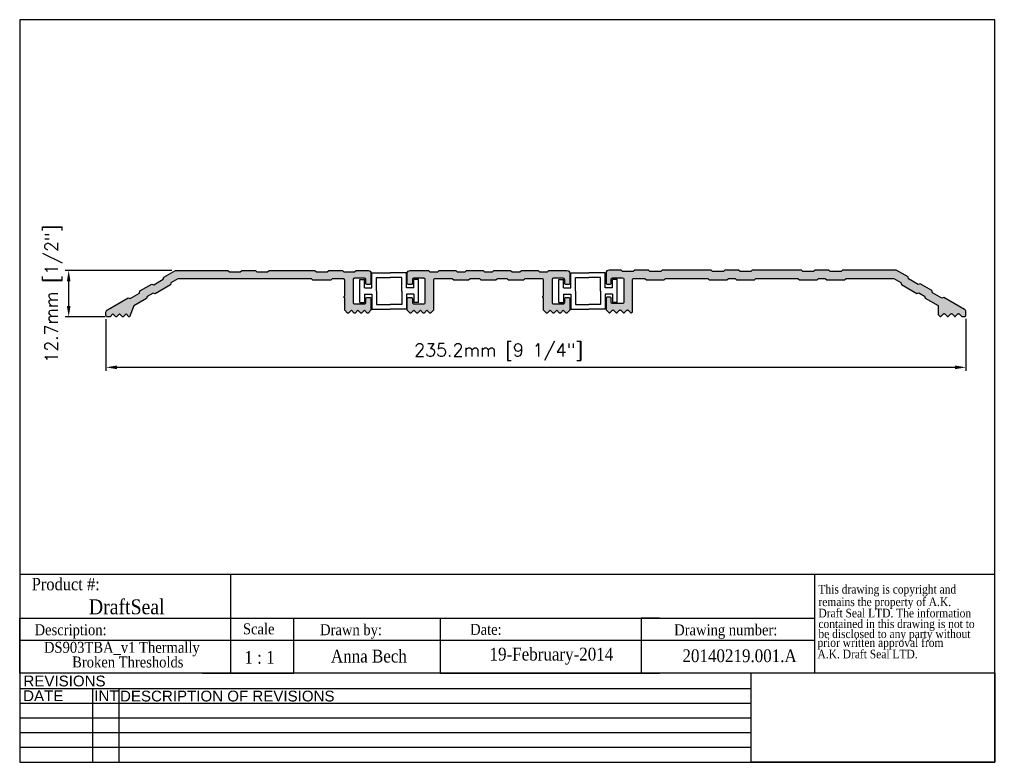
# Model space of a CAD drawing. Header units: millimetres. Extents: x 2362 to 2631, y 15 to 219.
import ezdxf
from ezdxf.enums import TextEntityAlignment as Align

# ---------------------------------------------------------------- set-up
doc = ezdxf.new("R2010")
doc.units = ezdxf.units.MM
doc.header["$MEASUREMENT"] = 0
doc.layers.add('AM_5', color=3, linetype='Continuous', lineweight=25)
doc.layers.add('BORDER', color=7, linetype='Continuous', lineweight=25)
for name, color, linetype in [('Current', 7, 'Continuous'), ('DRAWING', 7, 'Continuous'), ('DRAWING1', 5, 'Continuous'), ('FRAME', 7, 'Continuous')]:
    doc.layers.add(name, color=color, linetype=linetype)
doc.styles.add('DS GROUP', font='arial.ttf')
doc.styles.get("Standard").update_dxf_attribs({"font": 'ROMANS.SHX'})
doc.styles.add('TAG', font='GARA.TTF')
doc.dimstyles.new('AM_ISO$0', dxfattribs={"dimtxt": 1.5, "dimasz": 1.5, "dimexe": 1, "dimexo": 1, "dimgap": 1.5, "dimtad": 1, "dimdec": 0, "dimdsep": 46, "dimtxsty": 'Standard', "dimcen": 0, "dimclrd": 256, "dimclre": 256, "dimclrt": 2, "dimadec": 0, "dimazin": 2, "dimtp": 0.1, "dimtm": 0.1, "dimtfac": 0.71, "dimtdec": 0, "dimtmove": 0, "dimatfit": 3, "dimfxl": 1, "dimlwd": -1, "dimlwe": -1, "dimarcsym": 1})
picture_1 = doc.add_image_def('image1.bmp', size_in_pixel=(901, 331))

# ---------------------------------------------------------------- blocks, each defined once
blk = doc.blocks.new('A$C08671A0E')
at = {"layer": 'FRAME', "style": 'TAG'}
for s, p in [('This drawing is copyright and', (14.8, -52.3)), ('remains the property of A.K.', (14.8, -101.5)), ('Draft Seal LTD. The information', (14.8, -145.7)), ('contained in this drawing is not to  ', (14.8, -187.4)), ('be disclosed to any party without ', (14.8, -226.7)), (' prior written approval from', (0, -261.2)), (' A.K. Draft Seal LTD.', (0, -306.1))]:
    blk.add_text(s, height=33.819, dxfattribs=at).set_placement(p)
blk = doc.blocks.new('*D465')
at = {"layer": 'AM_5', "linetype": 'ByBlock', "transparency": 16777216}
for p, q in [((2385.65, 136.59), (2385.65, 122.38)), ((2620.88, 136.66), (2620.88, 122.38)), ((2617.88, 123.38), (2388.65, 123.38))]:
    blk.add_line(p, q, dxfattribs=at)
at = {"layer": 'AM_5', "transparency": 16777216}
for points in [[(2388.65, 123.88), (2388.65, 122.88), (2385.65, 123.38)], [(2617.88, 123.88), (2617.88, 122.88), (2620.88, 123.38)]]:
    blk.add_solid(points, dxfattribs=at)
at = {"layer": 'Defpoints', "color": 0, "transparency": 16777216}
for p in [(2385.65, 137.59), (2620.88, 137.66), (2385.65, 123.38)]:
    blk.add_point(p, dxfattribs=at)
at = {"layer": 'AM_5', "color": 7, "transparency": 16777216, "insert": (2493.05, 127.55), "char_height": 3.5, "attachment_point": 5}
blk.add_mtext('235.2mm [9 1/4"]', dxfattribs=at)
blk = doc.blocks.new('*D466')
at = {"layer": 'AM_5', "linetype": 'ByBlock', "transparency": 16777216}
for p, q in [((2403.7, 149.89), (2374.46, 149.89)), ((2375.46, 140.19), (2375.46, 146.89)), ((2385.41, 137.19), (2374.46, 137.19))]:
    blk.add_line(p, q, dxfattribs=at)
at = {"layer": 'AM_5', "transparency": 16777216}
for points in [[(2374.96, 146.89), (2375.96, 146.89), (2375.46, 149.89)], [(2374.96, 140.19), (2375.96, 140.19), (2375.46, 137.19)]]:
    blk.add_solid(points, dxfattribs=at)
at = {"layer": 'Defpoints', "color": 0, "transparency": 16777216}
for p in [(2375.46, 149.89), (2404.7, 149.89), (2386.41, 137.19)]:
    blk.add_point(p, dxfattribs=at)
at = {"layer": 'AM_5', "color": 7, "transparency": 16777216, "insert": (2371.3, 143.54), "char_height": 3.5, "attachment_point": 5, "rotation": 90}
blk.add_mtext('12.7mm [1/2"]', dxfattribs=at)

msp = doc.modelspace()

# ---------------------------------------------------------------- hatches: boundary and pattern name
msp.add_hatch(color=256).paths.add_polyline_path([(2441.87, 147.59), (2442.27, 147.19), (2447.13, 147.19), (2447.53, 147.59), (2450.58, 147.59, -0.414214), (2450.98, 147.19), (2450.98, 142.87, 1), (2450.98, 142.37), (2450.98, 138.98), (2451.77, 138.19), (2451.99, 138.19), (2452.78, 138.98), (2453.57, 138.19), (2453.78, 138.19), (2454.57, 138.98), (2455.36, 138.19), (2455.57, 138.19), (2456.36, 138.98), (2457.15, 138.19), (2457.36, 138.19), (2458.15, 138.98), (2458.15, 142.11, 0.414214), (2457.75, 142.51), (2457.15, 142.51, 0.414214), (2456.75, 142.11), (2456.75, 141.16, -0.414214), (2456.35, 140.76), (2453.68, 140.76, -0.414214), (2453.28, 141.16), (2453.28, 147.36, -0.414214), (2453.68, 147.76), (2456.35, 147.76, -0.414214), (2456.75, 147.36), (2456.75, 146.41, 0.414214), (2457.15, 146.01), (2457.75, 146.01, 0.414214), (2458.15, 146.41), (2458.15, 149.09, 0.414214), (2457.35, 149.89), (2454.08, 149.89), (2453.68, 149.49), (2450.73, 149.49), (2450.33, 149.89), (2446.58, 149.89), (2446.18, 149.49), (2443.23, 149.49), (2442.83, 149.89), (2430.28, 149.89), (2429.88, 149.49), (2426.93, 149.49), (2426.53, 149.89), (2422.78, 149.89), (2422.38, 149.49), (2419.43, 149.49), (2419.03, 149.89), (2404.7, 149.89), (2401.45, 148.02), (2401.3, 147.47), (2398.75, 146), (2398.2, 146.14), (2394.95, 144.27), (2394.81, 143.72), (2392.25, 142.25), (2391.71, 142.39), (2386.05, 139.12, 0.26795), (2385.65, 138.43), (2385.65, 137.59, 0.414214), (2386.05, 137.19), (2386.77, 137.19), (2387.56, 137.98), (2388.35, 137.19), (2388.56, 137.19), (2389.35, 137.98), (2390.14, 137.19), (2390.35, 137.19), (2391.14, 137.98), (2391.93, 137.19), (2392.1, 137.19), (2393.26, 140.17), (2396.78, 142.21), (2396.93, 142.75), (2398.53, 143.67), (2399.07, 143.53), (2403.28, 145.96), (2403.43, 146.5), (2405.31, 147.59)])
h = msp.add_hatch(color=256)
edge = h.paths.add_edge_path()
edge.add_line((2533.49, 147.28), (2538.35, 147.28))
edge.add_line((2538.35, 147.28), (2538.75, 147.68))
edge.add_line((2538.75, 147.68), (2550.26, 147.68))
edge.add_line((2550.26, 147.68), (2550.66, 147.28))
edge.add_line((2550.66, 147.28), (2555.52, 147.28))
edge.add_line((2555.52, 147.28), (2555.92, 147.68))
edge.add_line((2555.92, 147.68), (2557.76, 147.68))
edge.add_line((2557.76, 147.68), (2558.16, 147.28))
edge.add_line((2558.16, 147.28), (2563.02, 147.28))
edge.add_line((2563.02, 147.28), (2563.42, 147.68))
edge.add_line((2563.42, 147.68), (2574.93, 147.68))
edge.add_line((2574.93, 147.68), (2575.33, 147.28))
edge.add_line((2575.33, 147.28), (2580.19, 147.28))
edge.add_line((2580.19, 147.28), (2580.59, 147.68))
edge.add_line((2580.59, 147.68), (2582.43, 147.68))
edge.add_line((2582.43, 147.68), (2582.83, 147.28))
edge.add_line((2582.83, 147.28), (2587.69, 147.28))
edge.add_line((2587.69, 147.28), (2588.09, 147.68))
edge.add_line((2588.09, 147.68), (2601.21, 147.68))
edge.add_line((2601.21, 147.68), (2603.1, 146.59))
edge.add_line((2603.1, 146.59), (2603.25, 146.05))
edge.add_line((2603.25, 146.05), (2607.45, 143.62))
edge.add_line((2607.45, 143.62), (2608, 143.76))
edge.add_line((2608, 143.76), (2609.6, 142.84))
edge.add_line((2609.6, 142.84), (2609.74, 142.3))
edge.add_line((2609.74, 142.3), (2613.27, 140.26))
edge.add_line((2613.27, 140.26), (2613.27, 137.82))
edge.add_line((2613.27, 137.82), (2613.73, 137.36))
edge.add_arc((2613.91, 137.53), 0.25, 225, 315)
edge.add_line((2614.09, 137.36), (2614.73, 138))
edge.add_arc((2614.91, 137.82), 0.25, 45, 135, ccw=False)
edge.add_line((2615.08, 138), (2615.73, 137.36))
edge.add_arc((2615.9, 137.53), 0.25, 225, 315)
edge.add_line((2616.08, 137.36), (2616.72, 138))
edge.add_arc((2616.9, 137.82), 0.25, 45, 135, ccw=False)
edge.add_line((2617.08, 138), (2617.72, 137.36))
edge.add_arc((2617.9, 137.53), 0.25, 225, 315)
edge.add_line((2618.08, 137.36), (2618.72, 138))
edge.add_arc((2618.9, 137.82), 0.25, 45, 135, ccw=False)
edge.add_line((2619.07, 138), (2619.72, 137.36))
edge.add_arc((2619.89, 137.53), 0.25, 225, 270)
edge.add_line((2619.89, 137.28), (2620.5, 137.28))
edge.add_arc((2620.5, 137.66), 0.38, 270, 360)
edge.add_line((2620.88, 137.66), (2620.88, 138.52))
edge.add_arc((2620.08, 138.52), 0.8, 360, 419.9995)
edge.add_line((2620.48, 139.21), (2614.82, 142.48))
edge.add_line((2614.82, 142.48), (2614.27, 142.34))
edge.add_line((2614.27, 142.34), (2611.72, 143.81))
edge.add_line((2611.72, 143.81), (2611.57, 144.36))
edge.add_line((2611.57, 144.36), (2608.33, 146.23))
edge.add_line((2608.33, 146.23), (2607.78, 146.09))
edge.add_line((2607.78, 146.09), (2605.22, 147.56))
edge.add_line((2605.22, 147.56), (2605.08, 148.11))
edge.add_line((2605.08, 148.11), (2601.83, 149.98))
edge.add_line((2601.83, 149.98), (2587.13, 149.98))
edge.add_line((2587.13, 149.98), (2586.73, 149.58))
edge.add_line((2586.73, 149.58), (2583.78, 149.58))
edge.add_line((2583.78, 149.58), (2583.38, 149.98))
edge.add_line((2583.38, 149.98), (2579.63, 149.98))
edge.add_line((2579.63, 149.98), (2579.23, 149.58))
edge.add_line((2579.23, 149.58), (2576.28, 149.58))
edge.add_line((2576.28, 149.58), (2575.88, 149.98))
edge.add_line((2575.88, 149.98), (2562.46, 149.98))
edge.add_line((2562.46, 149.98), (2562.06, 149.58))
edge.add_line((2562.06, 149.58), (2559.11, 149.58))
edge.add_line((2559.11, 149.58), (2558.71, 149.98))
edge.add_line((2558.71, 149.98), (2554.96, 149.98))
edge.add_line((2554.96, 149.98), (2554.56, 149.58))
edge.add_line((2554.56, 149.58), (2551.61, 149.58))
edge.add_line((2551.61, 149.58), (2551.21, 149.98))
edge.add_line((2551.21, 149.98), (2537.79, 149.98))
edge.add_line((2537.79, 149.98), (2537.39, 149.58))
edge.add_line((2537.39, 149.58), (2534.44, 149.58))
edge.add_line((2534.44, 149.58), (2534.04, 149.98))
edge.add_line((2534.04, 149.98), (2530.29, 149.98))
edge.add_line((2530.29, 149.98), (2529.89, 149.58))
edge.add_line((2529.89, 149.58), (2526.94, 149.58))
edge.add_line((2526.94, 149.58), (2526.54, 149.98))
edge.add_line((2526.54, 149.98), (2523.26, 149.98))
edge.add_arc((2523.26, 149.18), 0.8, 90, 180)
edge.add_line((2522.46, 149.18), (2522.46, 146.48))
edge.add_arc((2522.84, 146.48), 0.38, 180, 270)
edge.add_line((2522.84, 146.1), (2523.48, 146.1))
edge.add_arc((2523.48, 146.48), 0.38, 270, 360)
edge.add_line((2523.86, 146.48), (2523.86, 147.47))
edge.add_arc((2524.24, 147.47), 0.38, 90, 180, ccw=False)
edge.add_line((2524.24, 147.85), (2526.96, 147.85))
edge.add_arc((2526.96, 147.47), 0.38, 0, 90, ccw=False)
edge.add_line((2527.34, 147.47), (2527.34, 141.23))
edge.add_arc((2526.96, 141.23), 0.38, -90, 0, ccw=False)
edge.add_line((2526.96, 140.85), (2524.24, 140.85))
edge.add_arc((2524.24, 141.23), 0.38, 180, 270, ccw=False)
edge.add_line((2523.86, 141.23), (2523.86, 142.22))
edge.add_arc((2523.48, 142.22), 0.38, 0, 90)
edge.add_line((2523.48, 142.6), (2522.84, 142.6))
edge.add_arc((2522.84, 142.22), 0.38, 90, 180)
edge.add_line((2522.46, 142.22), (2522.46, 139.07))
edge.add_line((2522.46, 139.07), (2523.18, 138.36))
edge.add_arc((2523.36, 138.53), 0.25, 225, 315)
edge.add_line((2523.53, 138.36), (2524.18, 139))
edge.add_arc((2524.35, 138.82), 0.25, 45, 135, ccw=False)
edge.add_line((2524.53, 139), (2525.17, 138.36))
edge.add_arc((2525.35, 138.53), 0.25, 225, 315)
edge.add_line((2525.53, 138.36), (2526.17, 139))
edge.add_arc((2526.35, 138.82), 0.25, 45, 135, ccw=False)
edge.add_line((2526.52, 139), (2527.17, 138.36))
edge.add_arc((2527.34, 138.53), 0.25, 225, 315)
edge.add_line((2527.52, 138.36), (2528.16, 139))
edge.add_arc((2528.34, 138.82), 0.25, 45, 135, ccw=False)
edge.add_line((2528.52, 139), (2529.16, 138.36))
edge.add_arc((2529.34, 138.53), 0.25, 225, 315)
edge.add_line((2529.52, 138.36), (2529.64, 138.48))
edge.add_line((2529.64, 138.48), (2529.64, 147.3))
edge.add_arc((2530.02, 147.3), 0.38, 90, 180, ccw=False)
edge.add_line((2530.02, 147.68), (2533.09, 147.68))
edge.add_line((2533.09, 147.68), (2533.49, 147.28))
at = {"layer": 'Current'}
msp.add_hatch(color=256, dxfattribs=at).paths.add_polyline_path([(2495.38, 147.59), (2495.78, 147.19), (2499.84, 147.19), (2500.24, 147.59), (2504.97, 147.59, -0.414214), (2505.37, 147.19), (2505.37, 142.87, 1), (2505.37, 142.37), (2505.37, 138.98), (2506.16, 138.19), (2506.38, 138.19), (2507.17, 138.98), (2507.96, 138.19), (2508.17, 138.19), (2508.96, 138.98), (2509.75, 138.19), (2509.96, 138.19), (2510.75, 138.98), (2511.54, 138.19), (2511.75, 138.19), (2512.54, 138.98), (2512.54, 142.11, 0.414214), (2512.14, 142.51), (2511.54, 142.51, 0.414214), (2511.14, 142.11), (2511.14, 141.16, -0.414214), (2510.74, 140.76), (2508.07, 140.76, -0.414214), (2507.67, 141.16), (2507.67, 147.36, -0.414214), (2508.07, 147.76), (2510.74, 147.76, -0.414214), (2511.14, 147.36), (2511.14, 146.41, 0.414214), (2511.54, 146.01), (2512.14, 146.01, 0.414214), (2512.54, 146.41), (2512.54, 149.09, 0.414214), (2511.74, 149.89), (2506.79, 149.89), (2506.39, 149.49), (2504.24, 149.49), (2503.84, 149.89), (2499.29, 149.89), (2498.89, 149.49), (2496.74, 149.49), (2496.34, 149.89), (2491.79, 149.89), (2491.39, 149.49), (2489.24, 149.49), (2488.84, 149.89), (2484.29, 149.89), (2483.89, 149.49), (2481.74, 149.49), (2481.34, 149.89), (2476.79, 149.89), (2476.39, 149.49), (2474.24, 149.49), (2473.84, 149.89), (2468.89, 149.89, 0.414214), (2468.09, 149.09), (2468.09, 146.41, 0.414214), (2468.49, 146.01), (2469.09, 146.01, 0.414214), (2469.49, 146.41), (2469.49, 147.36, -0.414214), (2469.89, 147.76), (2472.56, 147.76, -0.414214), (2472.96, 147.36), (2472.96, 141.16, -0.414214), (2472.56, 140.76), (2469.89, 140.76, -0.414214), (2469.49, 141.16), (2469.49, 142.11, 0.414214), (2469.09, 142.51), (2468.49, 142.51, 0.414214), (2468.09, 142.11), (2468.09, 138.98), (2468.88, 138.19), (2469.09, 138.19), (2469.88, 138.98), (2470.67, 138.19), (2470.88, 138.19), (2471.67, 138.98), (2472.46, 138.19), (2472.67, 138.19), (2473.46, 138.98), (2474.25, 138.19), (2474.47, 138.19), (2475.26, 138.98), (2475.26, 147.19, -0.414214), (2475.66, 147.59), (2480.38, 147.59), (2480.78, 147.19), (2484.84, 147.19), (2485.24, 147.59), (2487.88, 147.59), (2488.28, 147.19), (2492.34, 147.19), (2492.74, 147.59)])

# ---------------------------------------------------------------- linework, layer by layer
for p, q in [((2362.06, 66.79), (2579.51, 66.79)), ((2419.68, 66.79), (2419.68, 54.73)), ((2579.51, 66.79), (2579.51, 39.73)), ((2362.06, 39.73), (2362.06, 54.73)), ((2362.06, 54.73), (2579.51, 54.73)), ((2362.06, 54.73), (2362.06, 49.73)), ((2362.06, 54.73), (2362.06, 48.73)), ((2362.06, 54.73), (2412.06, 54.73)), ((2419.68, 54.73), (2419.68, 39.73)), ((2437.06, 39.73), (2437.06, 54.73)), ((2437.06, 54.73), (2477.06, 54.73)), ((2477.06, 54.73), (2477.06, 39.73)), ((2537.06, 54.73), (2532.06, 54.73)), ((2532.06, 54.73), (2532.06, 39.73)), ((2362.06, 48.73), (2362.06, 50.23)), ((2362.06, 48.73), (2579.51, 48.73)), ((2362.06, 39.73), (2362.06, 42.73)), ((2412.06, 39.73), (2437.06, 39.73)), ((2477.06, 39.73), (2537.06, 39.73))]:
    msp.add_line(p, q)
for points in [[(2446.58, 149.89), (2450.33, 149.89), (2450.73, 149.49), (2453.68, 149.49), (2454.08, 149.89), (2457.35, 149.89, -0.414214), (2458.15, 149.09), (2458.15, 146.41, -0.414214), (2457.75, 146.01), (2457.15, 146.01, -0.414214), (2456.75, 146.41), (2456.75, 147.36, 0.414214), (2456.35, 147.76), (2453.68, 147.76, 0.414214), (2453.28, 147.36), (2453.28, 141.16, 0.414214), (2453.68, 140.76), (2456.35, 140.76, 0.414214), (2456.75, 141.16), (2456.75, 142.11, -0.414214), (2457.15, 142.51), (2457.75, 142.51, -0.414214), (2458.15, 142.11), (2458.15, 138.98), (2457.36, 138.19), (2457.15, 138.19), (2456.36, 138.98), (2455.57, 138.19), (2455.36, 138.19), (2454.57, 138.98), (2453.78, 138.19), (2453.57, 138.19), (2452.78, 138.98), (2451.99, 138.19), (2451.77, 138.19), (2450.98, 138.98), (2450.98, 142.37, -1), (2450.98, 142.87), (2450.98, 147.19, 0.414214), (2450.58, 147.59), (2447.53, 147.59), (2447.13, 147.19), (2442.27, 147.19), (2441.87, 147.59), (2405.31, 147.59), (2403.43, 146.5), (2403.28, 145.96), (2399.07, 143.53), (2398.53, 143.67), (2396.93, 142.75), (2396.78, 142.21), (2393.26, 140.17), (2392.1, 137.19), (2391.93, 137.19), (2391.14, 137.98), (2390.35, 137.19), (2390.14, 137.19), (2389.35, 137.98), (2388.56, 137.19), (2388.35, 137.19), (2387.56, 137.98), (2386.77, 137.19), (2386.05, 137.19, -0.414214), (2385.65, 137.59), (2385.65, 138.43, -0.26795), (2386.05, 139.12), (2391.71, 142.39), (2392.25, 142.25), (2394.81, 143.72), (2394.95, 144.27), (2398.2, 146.14), (2398.75, 146), (2401.3, 147.47), (2401.45, 148.02), (2404.7, 149.89), (2419.03, 149.89), (2419.43, 149.49), (2422.38, 149.49), (2422.78, 149.89), (2426.53, 149.89), (2426.93, 149.49), (2429.88, 149.49), (2430.28, 149.89), (2442.83, 149.89), (2443.23, 149.49), (2446.18, 149.49)], [(2533.49, 147.28), (2538.35, 147.28), (2538.75, 147.68), (2550.26, 147.68), (2550.66, 147.28), (2555.52, 147.28), (2555.92, 147.68), (2557.76, 147.68), (2558.16, 147.28), (2563.02, 147.28), (2563.42, 147.68), (2574.93, 147.68), (2575.33, 147.28), (2580.19, 147.28), (2580.59, 147.68), (2582.43, 147.68), (2582.83, 147.28), (2587.69, 147.28), (2588.09, 147.68), (2601.21, 147.68), (2603.1, 146.59), (2603.25, 146.05), (2607.45, 143.62), (2608, 143.76), (2609.6, 142.84), (2609.74, 142.3), (2613.27, 140.26), (2613.27, 137.82), (2613.73, 137.36, 0.414214), (2614.09, 137.36), (2614.73, 138, -0.414214), (2615.08, 138), (2615.73, 137.36, 0.414214), (2616.08, 137.36), (2616.72, 138, -0.414214), (2617.08, 138), (2617.72, 137.36, 0.414214), (2618.08, 137.36), (2618.72, 138, -0.414214), (2619.07, 138), (2619.72, 137.36, 0.198912), (2619.89, 137.28), (2620.5, 137.28, 0.414214), (2620.88, 137.66), (2620.88, 138.52, 0.267947), (2620.48, 139.21), (2614.82, 142.48), (2614.27, 142.34), (2611.72, 143.81), (2611.57, 144.36), (2608.33, 146.23), (2607.78, 146.09), (2605.22, 147.56), (2605.08, 148.11), (2601.83, 149.98), (2587.13, 149.98), (2586.73, 149.58), (2583.78, 149.58), (2583.38, 149.98), (2579.63, 149.98), (2579.23, 149.58), (2576.28, 149.58), (2575.88, 149.98), (2562.46, 149.98), (2562.06, 149.58), (2559.11, 149.58), (2558.71, 149.98), (2554.96, 149.98), (2554.56, 149.58), (2551.61, 149.58), (2551.21, 149.98), (2537.79, 149.98), (2537.39, 149.58), (2534.44, 149.58), (2534.04, 149.98), (2530.29, 149.98), (2529.89, 149.58), (2526.94, 149.58), (2526.54, 149.98), (2523.26, 149.98, 0.414214), (2522.46, 149.18), (2522.46, 146.48, 0.414214), (2522.84, 146.1), (2523.48, 146.1, 0.414214), (2523.86, 146.48), (2523.86, 147.47, -0.414214), (2524.24, 147.85), (2526.96, 147.85, -0.414214), (2527.34, 147.47), (2527.34, 141.23, -0.414214), (2526.96, 140.85), (2524.24, 140.85, -0.414214), (2523.86, 141.23), (2523.86, 142.22, 0.414214), (2523.48, 142.6), (2522.84, 142.6, 0.414214), (2522.46, 142.22), (2522.46, 139.07), (2523.18, 138.36, 0.414214), (2523.53, 138.36), (2524.18, 139, -0.414214), (2524.53, 139), (2525.17, 138.36, 0.414214), (2525.53, 138.36), (2526.17, 139, -0.414214), (2526.52, 139), (2527.17, 138.36, 0.414214), (2527.52, 138.36), (2528.16, 139, -0.414214), (2528.52, 139), (2529.16, 138.36, 0.414214), (2529.52, 138.36), (2529.64, 138.48), (2529.64, 147.3, -0.414214), (2530.02, 147.68), (2533.09, 147.68)]]:
    msp.add_lwpolyline(points, format="xyb", close=True)
at = {"layer": 'BORDER'}
for p, q in [((2362.06, 218.5), (2362.06, 15.3)), ((2628.76, 218.5), (2362.06, 218.5)), ((2628.76, 15.3), (2628.76, 218.5)), ((2579.51, 66.79), (2628.76, 66.79)), ((2628.76, 39.73), (2362.06, 39.73)), ((2562.14, 35.42), (2362.06, 35.42)), ((2381.93, 35.42), (2381.93, 15.3)), ((2389.14, 35.42), (2389.14, 15.3)), ((2562.14, 31.4), (2362.06, 31.4)), ((2562.14, 27.37), (2362.06, 27.37)), ((2562.14, 23.35), (2362.06, 23.35)), ((2562.14, 19.33), (2362.06, 19.33)), ((2362.06, 15.3), (2628.76, 15.3))]:
    msp.add_line(p, q, dxfattribs=at)
at = {"layer": 'DRAWING'}
msp.add_lwpolyline([(2500.24, 147.59), (2499.84, 147.19), (2495.78, 147.19), (2495.38, 147.59), (2492.74, 147.59), (2492.34, 147.19), (2488.28, 147.19), (2487.88, 147.59), (2485.24, 147.59), (2484.84, 147.19), (2480.78, 147.19), (2480.38, 147.59), (2475.66, 147.59, 0.414214), (2475.26, 147.19), (2475.26, 138.98), (2474.47, 138.19), (2474.25, 138.19), (2473.46, 138.98), (2472.67, 138.19), (2472.46, 138.19), (2471.67, 138.98), (2470.88, 138.19), (2470.67, 138.19), (2469.88, 138.98), (2469.09, 138.19), (2468.88, 138.19), (2468.09, 138.98), (2468.09, 142.11, -0.414214), (2468.49, 142.51), (2469.09, 142.51, -0.414214), (2469.49, 142.11), (2469.49, 141.16, 0.414214), (2469.89, 140.76), (2472.56, 140.76, 0.414214), (2472.96, 141.16), (2472.96, 147.36, 0.414214), (2472.56, 147.76), (2469.89, 147.76, 0.414214), (2469.49, 147.36), (2469.49, 146.41, -0.414214), (2469.09, 146.01), (2468.49, 146.01, -0.414214), (2468.09, 146.41), (2468.09, 149.09, -0.414214), (2468.89, 149.89), (2473.84, 149.89), (2474.24, 149.49), (2476.39, 149.49), (2476.79, 149.89), (2481.34, 149.89), (2481.74, 149.49), (2483.89, 149.49), (2484.29, 149.89), (2488.84, 149.89), (2489.24, 149.49), (2491.39, 149.49), (2491.79, 149.89), (2496.34, 149.89), (2496.74, 149.49), (2498.89, 149.49), (2499.29, 149.89), (2503.84, 149.89), (2504.24, 149.49), (2506.39, 149.49), (2506.79, 149.89), (2511.74, 149.89, -0.414214), (2512.54, 149.09), (2512.54, 146.41, -0.414214), (2512.14, 146.01), (2511.54, 146.01, -0.414214), (2511.14, 146.41), (2511.14, 147.36, 0.414214), (2510.74, 147.76), (2508.07, 147.76, 0.414214), (2507.67, 147.36), (2507.67, 141.16, 0.414214), (2508.07, 140.76), (2510.74, 140.76, 0.414214), (2511.14, 141.16), (2511.14, 142.11, -0.414214), (2511.54, 142.51), (2512.14, 142.51, -0.414214), (2512.54, 142.11), (2512.54, 138.98), (2511.75, 138.19), (2511.54, 138.19), (2510.75, 138.98), (2509.96, 138.19), (2509.75, 138.19), (2508.96, 138.98), (2508.17, 138.19), (2507.96, 138.19), (2507.17, 138.98), (2506.38, 138.19), (2506.16, 138.19), (2505.37, 138.98), (2505.37, 142.37, -1), (2505.37, 142.87), (2505.37, 147.19, 0.414214), (2504.97, 147.59)], format="xyb", close=True, dxfattribs=at)
at = {"layer": 'DRAWING1'}
for p, q in [((2458.42, 149.22), (2463.37, 149.22)), ((2458.42, 145.15), (2458.42, 149.22)), ((2467.82, 149.22), (2463.37, 149.22)), ((2467.82, 145.15), (2467.82, 149.22)), ((2512.8, 149.22), (2517.76, 149.22)), ((2512.8, 145.15), (2512.8, 149.22)), ((2522.2, 149.22), (2517.76, 149.22)), ((2522.2, 145.15), (2522.2, 149.22)), ((2455.12, 141.09), (2455.12, 147.44)), ((2455.12, 147.44), (2456.39, 147.44)), ((2456.39, 145.15), (2456.39, 147.44)), ((2459.69, 144.26), (2459.69, 147.95)), ((2459.69, 147.95), (2463.37, 147.95)), ((2466.55, 147.95), (2463.37, 147.95)), ((2466.55, 144.26), (2466.55, 147.95)), ((2469.85, 145.15), (2469.85, 147.44)), ((2471.12, 147.44), (2469.85, 147.44)), ((2471.12, 141.09), (2471.12, 147.44)), ((2509.5, 141.09), (2509.5, 147.44)), ((2509.5, 147.44), (2510.77, 147.44)), ((2510.77, 145.15), (2510.77, 147.44)), ((2514.07, 144.26), (2514.07, 147.95)), ((2514.07, 147.95), (2517.76, 147.95)), ((2520.93, 147.95), (2517.76, 147.95)), ((2520.93, 144.26), (2520.93, 147.95)), ((2524.23, 145.15), (2524.23, 147.44)), ((2525.5, 147.44), (2524.23, 147.44)), ((2525.5, 141.09), (2525.5, 147.44)), ((2456.39, 145.15), (2458.42, 145.15)), ((2456.39, 143.37), (2458.42, 143.37)), ((2456.39, 143.37), (2456.39, 141.09)), ((2458.42, 143.37), (2458.42, 139.31)), ((2459.69, 144.26), (2459.69, 140.58)), ((2466.55, 144.26), (2466.55, 140.58)), ((2469.85, 145.15), (2467.82, 145.15)), ((2467.82, 143.37), (2467.82, 139.31)), ((2469.85, 143.37), (2467.82, 143.37)), ((2469.85, 143.37), (2469.85, 141.09)), ((2510.77, 145.15), (2512.8, 145.15)), ((2510.77, 143.37), (2512.8, 143.37)), ((2510.77, 143.37), (2510.77, 141.09)), ((2512.8, 143.37), (2512.8, 139.31)), ((2514.07, 144.26), (2514.07, 140.58)), ((2520.93, 144.26), (2520.93, 140.58)), ((2524.23, 145.15), (2522.2, 145.15)), ((2522.2, 143.37), (2522.2, 139.31)), ((2524.23, 143.37), (2522.2, 143.37)), ((2524.23, 143.37), (2524.23, 141.09)), ((2455.12, 141.09), (2456.39, 141.09)), ((2459.69, 140.58), (2463.37, 140.58)), ((2466.55, 140.58), (2463.37, 140.58)), ((2471.12, 141.09), (2469.85, 141.09)), ((2509.5, 141.09), (2510.77, 141.09)), ((2514.07, 140.58), (2517.76, 140.58)), ((2520.93, 140.58), (2517.76, 140.58)), ((2525.5, 141.09), (2524.23, 141.09)), ((2458.42, 139.31), (2463.37, 139.31)), ((2467.82, 139.31), (2463.37, 139.31)), ((2512.8, 139.31), (2517.76, 139.31)), ((2522.2, 139.31), (2517.76, 139.31))]:
    msp.add_line(p, q, dxfattribs=at)
at = {"layer": 'FRAME', "color": 1}
for q in [(2562.14, 39.74), (2562.14, 39.73)]:
    msp.add_line((2562.14, 15.3), q, dxfattribs=at)

# ---------------------------------------------------------------- block references
at = {"xscale": 0.06987750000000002, "yscale": 0.06987750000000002, "zscale": 0.06987750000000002}
msp.add_blockref('A$C08671A0E', (2579.51, 65.14), dxfattribs=at)

# ---------------------------------------------------------------- texts
at = {"layer": 'BORDER', "attachment_point": 2, "style": 'DS GROUP'}
for s, width, insert, char_height in [('REVISIONS', 20.3868, (2374.32, 39.03), 2.953), ('DATE', 20.3868, (2368.5, 34.99), 2.953), ('INT', 20.3868, (2385.79, 34.99), 2.953), ('DESCRIPTION OF REVISIONS', 103.8609, (2418.84, 34.91), 2.9531)]:
    msp.add_mtext_dynamic_manual_height_columns(s, width=width, gutter_width=7.5, heights=[0], dxfattribs=dict(at, insert=insert, char_height=char_height))
at = {"layer": 'FRAME', "style": 'TAG'}
for s, height, p in [('Product #:', 3.382, (2374.65, 64.13)), ('DraftSeal', 4.069, (2391.34, 57.98)), ('Description:', 3, (2375.98, 51.11)), ('Drawn by:', 3, (2452.69, 51.18)), ('Date:', 3, (2489.58, 51.66)), ('Drawing number:', 3, (2555.2, 51.15)), ('1 : 1', 3.5, (2427.65, 44)), ('Anna Bech', 3.5, (2457.58, 44.44)), ('19-February-2014', 3.5, (2507.5, 44.44)), ('20140219.001.A', 3.5, (2558.98, 44.45))]:
    msp.add_text(s, height=height, dxfattribs=at).set_placement(p, align=Align.MIDDLE)
msp.add_text('Scale', height=3, dxfattribs=at).set_placement((2423.13, 50.32))
for s, p in [('DS903TBA_v1 Thermally ', (2390.5, 45.27)), ('Broken Thresholds', (2391.63, 41.26))]:
    msp.add_text(s, height=3, dxfattribs=at).set_placement(p, align=Align.CENTER)

# ---------------------------------------------------------------- dimensions: what is measured, and where the dimension line sits
at = {"layer": 'AM_5'}
for base, p1, p2, angle, picture, middle in [((2375.46, 149.89), (2386.41, 137.19), (2404.7, 149.89), 90, '*D466', (2375.46, 143.54)), ((2385.65, 123.38), (2620.88, 137.66), (2385.65, 137.59), 180, '*D465', (2493.05, 123.38))]:
    dim = msp.add_linear_dim(base=base, p1=p1, p2=p2, angle=angle, dimstyle='AM_ISO$0', override={"dimtxt": 3.5, "dimasz": 3, "dimdec": 1, "dimpost": '<>mm', "dimclrt": 7}, dxfattribs=at)
    dim.commit()
    dim.dimension.update_dxf_attribs({"geometry": picture, "text_midpoint": middle, "dimtype": 160})

# ---------------------------------------------------------------- pictures from other files: only their frames are drawn
image = msp.add_image(picture_1, insert=(2562.14, 15.3), size_in_units=(66.62, 24.47))
image.dxf.flags = 7

doc.saveas('drawing.dxf')
